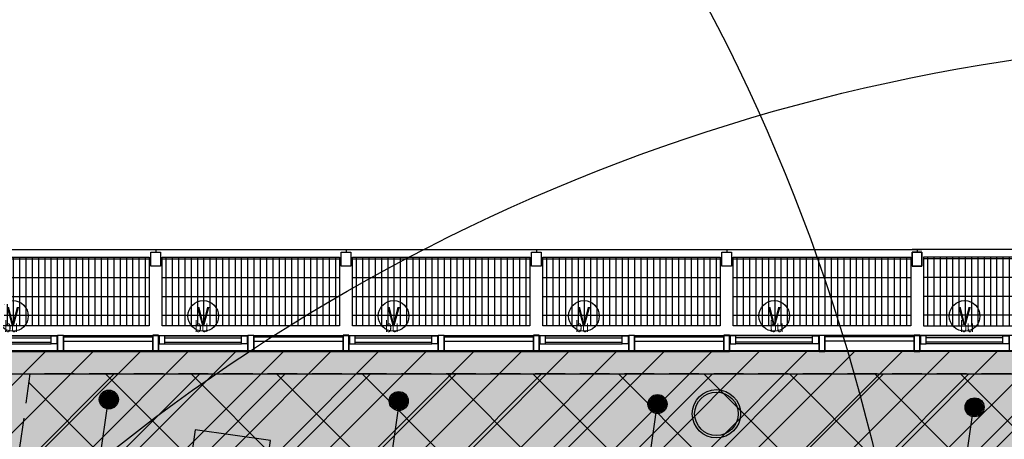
# Model space of a CAD drawing. Header units: millimetres. Extents: x -4107 to 114693, y -37499 to 54671.
# Tile 132 of 156: x 71792 to 82138, y 36177 to 40586. Entities that reach past the tile are written whole.
import ezdxf
from ezdxf.enums import TextEntityAlignment as Align

# ---------------------------------------------------------------- set-up
doc = ezdxf.new("R2010")
doc.units = ezdxf.units.MM
doc.header["$LTSCALE"] = 50
doc.linetypes.add('B0702', pattern=[4.6875, 3.125, -1.5625])
for name, color, linetype in [('FOK_ BRANDSLANGHASPELS', 2, 'Continuous'), ('FOK_08---_MAATVOERING', 2, 'Continuous'), ('FOK_22_BINNENWANDEN', 2, 'Continuous'), ('FOK_82_LOS MEUBILAIR', 1, 'Continuous'), ('XREF_06_PLAFOND$0$AA00VV4-_SOLID252', 254, 'Continuous'), ('XREF_06_Sprinkler installatie$0$WL$1----', 3, 'Continuous'), ('XREF_06_Sprinkler installatie$0$WL524---', 4, 'Continuous'), ('XREF_06_Sprinkler installatie$0$WL6516--', 4, 'Continuous'), ('XREF_06_werkset$0$AA23NH2-_STAAL', 242, 'Continuous'), ('XREF_06_werkset$0$AI28XH2-_STAAL', 1, 'Continuous'), ('XREF_06_werkset$0$AI31----_BUITENKOZ', 242, 'Continuous'), ('XREF_06_werkset$0$AI31XH4-_ALUMINIUM', 242, 'Continuous'), ('XREF_06_werkset$0$AI32XI--_HOUT', 242, 'Continuous'), ('XREF_06_werkset$0$AL$1A---_ALGEMEEN', 7, 'Continuous'), ('XREF_06_werkset$0$AL21RO0-_GLASPLAAT', 2, 'Continuous'), ('XREF_06_werkset$0$AL23NH2-_STAAL', 1, 'Continuous'), ('XREF_06_werkset$0$AL28XH2-_STAAL', 4, 'Continuous'), ('XREF_06_werkset$0$AL31----_BUITENKOZ', 2, 'Continuous'), ('XREF_06_werkset$0$AL31XH4-_ALUMINIUM', 2, 'Continuous'), ('XREF_06_werkset$0$AT$1A---_ALGEMEEN', 7, 'Continuous'), ('XREF_06_werkset$0$AT$8A---_HULPLIJNEN', 241, 'Continuous')]:
    doc.layers.add(name, color=color, linetype=linetype)
doc.styles.add('XREF_06_Sprinkler installatie$0$Standard', font='txt')
doc.styles.add('XREF_06_werkset$0$00_100', font='ABTPR.SHX', dxfattribs={"width": 0.8, "height": 120})
doc.styles.add('XREF_06_werkset$0$02_100', font='B-GBP.SHX', dxfattribs={"width": 0.8, "height": 250})

# ---------------------------------------------------------------- blocks, each defined once
blk = doc.blocks.new('XREF_06_Sprinkler installatie$0$SP-KOP02')
at = {"color": 0, "linetype": 'Continuous'}
for p, q in [((-0.87, -0.02), (0.02, 0.87)), ((-0.85, -0.22), (0.22, 0.85)), ((-0.84, 0.23), (-0.23, 0.84)), ((-0.79, -0.38), (0.38, 0.79)), ((-0.7, -0.52), (0.52, 0.7)), ((-0.6, -0.64), (0.64, 0.6)), ((-0.47, -0.74), (0.74, 0.47)), ((-0.32, -0.81), (0.81, 0.32)), ((-0.14, -0.86), (0.86, 0.14)), ((0.07, -0.87), (0.87, -0.07)), ((0.38, -0.79), (0.79, -0.38))]:
    blk.add_line(p, q, dxfattribs=at)
at = {"color": 0, "linetype": 'Continuous', "const_width": 0.875}
blk.add_lwpolyline([(-0.44, 0, 1), (0.44, 0, 1)], format="xyb", close=True, dxfattribs=at)
at = {"color": 0, "linetype": 'Continuous'}
for radius in [1, 0.875]:
    blk.add_circle((0, 0), radius, dxfattribs=at)
at = {"color": 0, "linetype": 'Continuous', "style": 'XREF_06_Sprinkler installatie$0$Standard', "flags": 1}
for tag, p in [('SP_MATCODE', (2, 2)), ('SP_TEMP', (2, -3)), ('SP_DOORL', (2, -5)), ('SP_KFACT', (2, -7)), ('SP_SPRHK', (2, -9)), ('SP_KLEP', (2, -11))]:
    blk.add_attdef(tag, p, '', height=1, dxfattribs=at)
blk = doc.blocks.new('XREF_06_Sprinkler installatie')
at = {"layer": 'XREF_06_Sprinkler installatie$0$WL$1----'}
h = blk.add_hatch(dxfattribs=at)
h.set_pattern_fill('JIS_WOOD', color=256, scale=500, style=0)
h.set_pattern_definition([(45, (0, -36464.7), (-250, 250), [])])
h.paths.add_polyline_path([(30744, 36095), (95371, 36095), (86389, -27328), (59723, -18674), (68741, 7764), (69242, 10785), (68849, 13406), (67639, 16024), (65646, 18160), (63178, 19545), (60388, 20131), (28895, 21976)], flags=16)
h.paths.add_polyline_path([(29854, 37109), (96538, 37109), (87224, -28665), (58654, -19393), (68002, 8015), (68350, 9912), (68461, 10706), (68321, 11469), (68230, 12766), (68109, 13218), (67907, 13527), (67399, 14921), (67173, 15065), (66710, 15980), (66021, 16693), (65105, 17592), (63975, 18326), (62833, 18842), (59823, 19384), (28024, 21253)])
blk.add_lwpolyline([(29854, 37109), (96538, 37109), (87224, -28665), (58654, -19393), (68002, 8015), (68350, 9912), (68461, 10706), (68321, 11469), (68230, 12766), (68109, 13218), (67907, 13527), (67399, 14921), (67173, 15065), (66710, 15980), (66021, 16693), (65105, 17592), (63975, 18326), (62833, 18842), (59823, 19384), (28024, 21253)], close=True, dxfattribs=at)
at = {"layer": 'XREF_06_Sprinkler installatie$0$WL524---'}
for p, q in [((72721, 36600), (72410, 34409)), ((75780, 36573), (75697, 35987)), ((78490, 36560), (78355, 35610)), ((81811, 36504), (81668, 35498))]:
    blk.add_line(p, q, dxfattribs=at)
at = {"layer": 'XREF_06_Sprinkler installatie$0$WL6516--', "xscale": 99.9999999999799, "yscale": 100, "zscale": 100, "rotation": 7.589429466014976}
for p in [(72729, 36595), (75775, 36579), (78494, 36547), (81826, 36513)]:
    blk.add_blockref('XREF_06_Sprinkler installatie$0$SP-KOP02', p, dxfattribs=at)
blk = doc.blocks.new('XREF_06_PLAFOND')
at = {"layer": 'XREF_06_PLAFOND$0$AA00VV4-_SOLID252'}
h = blk.add_hatch(color=256, dxfattribs=at)
edge = h.paths.add_edge_path()
edge.add_line((87220, -28653), (96531, 37100))
edge.add_line((96531, 37100), (29925, 37100))
edge.add_line((29925, 37100), (27765, 20607))
edge.add_line((27765, 20607), (31098, 20429))
edge.add_line((31098, 20429), (31103, 20519))
edge.add_line((31103, 20519), (31163, 20516))
edge.add_line((31163, 20516), (31182, 20830))
edge.add_line((31182, 20830), (60332, 19103))
edge.add_arc((59885, 10785), 8330, -18.8339, 86.9194, ccw=False)
edge.add_line((67769, 8096), (58457, -19219))
edge.add_line((58457, -19219), (58453, -19217))
edge.add_line((58453, -19217), (58423, -19307))
edge.add_line((58423, -19307), (87220, -28653))
edge = h.paths.add_edge_path(flags=16)
edge.add_arc((59885, 10785), 9330, 341.176, 446.6105)
edge.add_line((60436, 20099), (31243, 21828))
edge.add_line((31243, 21828), (28955, 21951))
edge.add_line((28955, 21951), (30807, 36095))
edge.add_line((30807, 36095), (95374, 36095))
edge.add_line((95374, 36095), (86393, -27328))
edge.add_line((86393, -27328), (59702, -18666))
edge.add_line((59702, -18666), (68716, 7775))
blk = doc.blocks.new('WP 1600-800')
at = {"linetype": 'Continuous'}
for p, q in [((569, 1600), (595, 1600)), ((569, 1600), (569, 1150)), ((648, 1600), (675, 1600)), ((648, 1600), (648, 1150)), ((701, 1636), (940, 1636)), ((940, 1564), (701, 1564)), ((966, 1600), (1022, 1600)), ((648, 1428), (620, 1428)), ((621, 1322), (648, 1322)), ((569, 1150), (595, 1150)), ((648, 1150), (675, 1150)), ((701, 1186), (940, 1186)), ((966, 1150), (1022, 1150)), ((936, 1113), (697, 1113))]:
    blk.add_line(p, q, dxfattribs=at)
blk.add_lwpolyline([(1134, 2275), (1934, 2275), (1934, 475), (1134, 475)], close=True)
for centre, radius, start, end in [((-349, 1375), 971, 346.5803, 13.4197), ((713, 1600), 37.7, 107.2856, 252.7144), ((929, 1600), 37.7, 287.2856, 72.7144), ((78, 1375), 971, 346.5803, 13.4197), ((711, 1149), 38.2, 104.3544, 248.7073), ((926, 1150), 38.2, 284.3544, 68.7073)]:
    blk.add_arc(centre, radius, start, end, dxfattribs=at)
blk = doc.blocks.new('XREF_06_werkset$0$281B508F')
for radius in [254, 229]:
    blk.add_circle((0, 0), radius)
blk = doc.blocks.new('XREF_06_werkset$0$V-H-28X00B_09145B1')
at = {"layer": 'XREF_06_werkset$0$AL28XH2-_STAAL'}
blk.add_blockref('XREF_06_werkset$0$281B508F', (79113, 36445), dxfattribs=at)
blk = doc.blocks.new('XREF_06_werkset$0$281KOF8D')
blk.add_lwpolyline([(-50, -75), (50, -75), (50, 75), (-50, 75)], close=True)
blk = doc.blocks.new('XREF_06_werkset$0$V-H-00-01ZX_09145B1')
at = {"layer": 'XREF_06_werkset$0$AA23NH2-_STAAL', "color": 13}
for p, q in [((67, 805), (1933, 805)), ((108, 820), (108, 100)), ((174, 820), (174, 100)), ((240, 820), (240, 100)), ((306, 820), (306, 100)), ((372, 820), (372, 100)), ((438, 820), (438, 100)), ((504, 820), (504, 100)), ((570, 820), (570, 100)), ((636, 820), (636, 100)), ((702, 820), (702, 100)), ((768, 820), (768, 100)), ((834, 820), (834, 100)), ((900, 820), (900, 100)), ((966, 820), (966, 100)), ((1032, 820), (1032, 100)), ((1098, 820), (1098, 100)), ((1164, 820), (1164, 100)), ((1230, 820), (1230, 100)), ((1296, 820), (1296, 100)), ((1362, 820), (1362, 100)), ((1428, 820), (1428, 100)), ((1494, 820), (1494, 100)), ((1560, 820), (1560, 100)), ((1626, 820), (1626, 100)), ((1692, 820), (1692, 100)), ((1758, 820), (1758, 100)), ((1824, 820), (1824, 100)), ((1890, 820), (1890, 100)), ((67, 607), (1933, 607)), ((67, 409), (1933, 409)), ((67, 211), (1933, 211))]:
    blk.add_line(p, q, dxfattribs=at)
at = {"layer": 'XREF_06_werkset$0$AI28XH2-_STAAL'}
for p, q in [((-50, 901), (50, 901)), ((1950, 901), (2050, 901))]:
    blk.add_line(p, q, dxfattribs=at)
at = {"layer": 'XREF_06_werkset$0$AL21RO0-_GLASPLAAT', "color": 3}
blk.add_lwpolyline([(0, 900), (2000, 900)], dxfattribs=at)
at = {"layer": 'XREF_06_werkset$0$AL23NH2-_STAAL'}
blk.add_lwpolyline([(1933, 100), (67, 100), (67, 820), (67, 820), (67, 820), (1933, 820), (1933, 100), (1933, 100)], close=True, dxfattribs=at)
at = {"layer": 'XREF_06_werkset$0$AL28XH2-_STAAL'}
for p, q in [((0, 901), (0, 875)), ((2000, 901), (2000, 875))]:
    blk.add_line(p, q, dxfattribs=at)
at = {"layer": 'XREF_06_werkset$0$AL28XH2-_STAAL', "xscale": -1}
for p in [(0, 800), (2000, 800)]:
    blk.add_blockref('XREF_06_werkset$0$281KOF8D', p, dxfattribs=at)
blk = doc.blocks.new('XREF_06_werkset$0$V-K-39-003Y_B09145W02')
at = {"color": 0, "linetype": 'ByBlock'}
blk.add_lwpolyline([(-60, -9), (-60, 161), (0, 161), (0, -9)], close=True, dxfattribs=at)
blk = doc.blocks.new('XREF_06_werkset$0$V-K-39-003_B09145W02')
at = {"color": 0, "linetype": 'ByBlock'}
blk.add_lwpolyline([(60, -9), (60, 161), (0, 161), (0, -9)], close=True, dxfattribs=at)
blk = doc.blocks.new('XREF_06_werkset$0$V-H-31-00K_B09145W02')
at = {"layer": 'XREF_06_werkset$0$AI31----_BUITENKOZ'}
for p, q in [((60, 80.5), (1000, 80.5)), ((60, -89.5), (1000, -89.5))]:
    blk.add_line(p, q, dxfattribs=at)
at = {"layer": 'XREF_06_werkset$0$AL31----_BUITENKOZ'}
for p, q in [((60, 65.5), (1000, 65.5)), ((60, 20.5), (1000, 20.5))]:
    blk.add_line(p, q, dxfattribs=at)
for name, p in [('XREF_06_werkset$0$V-K-39-003_B09145W02', (0, -80.5)), ('XREF_06_werkset$0$V-K-39-003Y_B09145W02', (1060, -80.5))]:
    blk.add_blockref(name, p, dxfattribs=at)
blk = doc.blocks.new('XREF_06_werkset$0$V-K-39-005Y_B09145W02')
at = {"color": 0}
blk.add_lwpolyline([(-67, 0), (-67, 85), (0, 85), (0, 0)], close=True, dxfattribs=at)
blk = doc.blocks.new('XREF_06_werkset$0$V-K-39-005_B09145W02')
at = {"color": 0}
blk.add_lwpolyline([(67, 0), (67, 85), (0, 85), (0, 0)], close=True, dxfattribs=at)
blk = doc.blocks.new('XREF_06_werkset$0$V-H-31-00J_B09145W02')
at = {"layer": 'XREF_06_werkset$0$AI31XH4-_ALUMINIUM'}
for p, q in [((60, 80), (1000, 80)), ((127, 76), (933, 76)), ((60, -90), (1000, -90)), ((127, -10), (933, -10))]:
    blk.add_line(p, q, dxfattribs=at)
at = {"layer": 'XREF_06_werkset$0$AL$1A---_ALGEMEEN'}
blk.add_circle((530, 284), 161, dxfattribs=at)
at = {"layer": 'XREF_06_werkset$0$AL31XH4-_ALUMINIUM'}
for p, q in [((127, 56), (933, 56)), ((127, 10), (933, 10))]:
    blk.add_line(p, q, dxfattribs=at)
for name, p in [('XREF_06_werkset$0$V-K-39-003_B09145W02', (0, -80)), ('XREF_06_werkset$0$V-K-39-003Y_B09145W02', (1060, -80))]:
    blk.add_blockref(name, p, dxfattribs=at)
at = {"layer": 'XREF_06_werkset$0$AL31XH4-_ALUMINIUM', "xscale": 0.8955223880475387}
for name, p in [('XREF_06_werkset$0$V-K-39-005_B09145W02', (67, -10)), ('XREF_06_werkset$0$V-K-39-005Y_B09145W02', (993, -10))]:
    blk.add_blockref(name, p, dxfattribs=at)
at = {"layer": 'XREF_06_werkset$0$AT$1A---_ALGEMEEN', "color": 7, "style": 'XREF_06_werkset$0$02_100', "width": 0.8}
blk.add_text('v', height=250, dxfattribs=at).set_placement((530, 313), align=Align.MIDDLE_CENTER)
at = {"layer": 'XREF_06_werkset$0$AT$8A---_HULPLIJNEN', "color": 1, "style": 'XREF_06_werkset$0$00_100', "width": 0.8}
blk.add_text('bu', height=120, dxfattribs=at).set_placement((440, 114))
blk = doc.blocks.new('XREF_06_werkset$0$V-H-31-00JY_B09145W02')
at = {"layer": 'XREF_06_werkset$0$AI31XH4-_ALUMINIUM'}
for p, q in [((-60, 80), (-1000, 80)), ((-127, 76), (-933, 76)), ((-60, -90), (-1000, -90)), ((-127, -10), (-933, -10))]:
    blk.add_line(p, q, dxfattribs=at)
at = {"layer": 'XREF_06_werkset$0$AL$1A---_ALGEMEEN'}
blk.add_circle((-530, 284), 161, dxfattribs=at)
at = {"layer": 'XREF_06_werkset$0$AL31XH4-_ALUMINIUM'}
for p, q in [((-127, 56), (-933, 56)), ((-127, 10), (-933, 10))]:
    blk.add_line(p, q, dxfattribs=at)
for name, p in [('XREF_06_werkset$0$V-K-39-003_B09145W02', (-1060, -80)), ('XREF_06_werkset$0$V-K-39-003Y_B09145W02', (0, -80))]:
    blk.add_blockref(name, p, dxfattribs=at)
at = {"layer": 'XREF_06_werkset$0$AL31XH4-_ALUMINIUM', "xscale": 0.8955223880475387}
for name, p in [('XREF_06_werkset$0$V-K-39-005_B09145W02', (-993, -10)), ('XREF_06_werkset$0$V-K-39-005Y_B09145W02', (-67, -10))]:
    blk.add_blockref(name, p, dxfattribs=at)
at = {"layer": 'XREF_06_werkset$0$AT$1A---_ALGEMEEN', "color": 7, "style": 'XREF_06_werkset$0$02_100', "width": 0.8}
blk.add_text('v', height=250, dxfattribs=at).set_placement((-530, 313), align=Align.MIDDLE_CENTER)
at = {"layer": 'XREF_06_werkset$0$AT$8A---_HULPLIJNEN', "color": 1, "style": 'XREF_06_werkset$0$00_100', "width": 0.8}
blk.add_text('bu', height=120, dxfattribs=at).set_placement((-577, 114))
blk = doc.blocks.new('XREF_06_werkset$0$V-H-31-00KY_B09145W02')
at = {"layer": 'XREF_06_werkset$0$AI31----_BUITENKOZ'}
for p, q in [((-60, 80.5), (-1000, 80.5)), ((-60, -89.5), (-1000, -89.5))]:
    blk.add_line(p, q, dxfattribs=at)
at = {"layer": 'XREF_06_werkset$0$AL31----_BUITENKOZ'}
for p, q in [((-60, 65.5), (-1000, 65.5)), ((-60, 20.5), (-1000, 20.5))]:
    blk.add_line(p, q, dxfattribs=at)
for name, p in [('XREF_06_werkset$0$V-K-39-003_B09145W02', (-1060, -80.5)), ('XREF_06_werkset$0$V-K-39-003Y_B09145W02', (0, -80.5))]:
    blk.add_blockref(name, p, dxfattribs=at)
blk = doc.blocks.new('XREF_06_werkset$0$V-H-00-01ZS_09145B1')
at = {"layer": 'XREF_06_werkset$0$AA23NH2-_STAAL', "color": 13}
for p, q in [((-67, 805), (-1933, 805)), ((-1890, 820), (-1890, 100)), ((-1824, 820), (-1824, 100)), ((-1758, 820), (-1758, 100)), ((-1692, 820), (-1692, 100)), ((-1626, 820), (-1626, 100)), ((-1560, 820), (-1560, 100)), ((-1494, 820), (-1494, 100)), ((-1428, 820), (-1428, 100)), ((-1362, 820), (-1362, 100)), ((-1296, 820), (-1296, 100)), ((-1230, 820), (-1230, 100)), ((-1164, 820), (-1164, 100)), ((-1098, 820), (-1098, 100)), ((-1032, 820), (-1032, 100)), ((-966, 820), (-966, 100)), ((-900, 820), (-900, 100)), ((-834, 820), (-834, 100)), ((-768, 820), (-768, 100)), ((-702, 820), (-702, 100)), ((-636, 820), (-636, 100)), ((-570, 820), (-570, 100)), ((-504, 820), (-504, 100)), ((-438, 820), (-438, 100)), ((-372, 820), (-372, 100)), ((-306, 820), (-306, 100)), ((-240, 820), (-240, 100)), ((-174, 820), (-174, 100)), ((-108, 820), (-108, 100)), ((-67, 607), (-1933, 607)), ((-67, 409), (-1933, 409)), ((-67, 211), (-1933, 211))]:
    blk.add_line(p, q, dxfattribs=at)
at = {"layer": 'XREF_06_werkset$0$AI28XH2-_STAAL'}
for p, q in [((-1950, 901), (-2050, 901)), ((50, 901), (-50, 901))]:
    blk.add_line(p, q, dxfattribs=at)
at = {"layer": 'XREF_06_werkset$0$AL21RO0-_GLASPLAAT', "color": 3}
blk.add_lwpolyline([(0, 900), (-2000, 900)], dxfattribs=at)
at = {"layer": 'XREF_06_werkset$0$AL23NH2-_STAAL'}
blk.add_lwpolyline([(-1933, 100), (-67, 100), (-67, 820), (-67, 820), (-67, 820), (-1933, 820), (-1933, 100), (-1933, 100)], close=True, dxfattribs=at)
at = {"layer": 'XREF_06_werkset$0$AL28XH2-_STAAL'}
for p, q in [((-2000, 901), (-2000, 875)), ((0, 901), (0, 875))]:
    blk.add_line(p, q, dxfattribs=at)
for p in [(-2000, 800), (0, 800)]:
    blk.add_blockref('XREF_06_werkset$0$281KOF8D', p, dxfattribs=at)
blk = doc.blocks.new('XREF_06_werkset')
at = {"layer": 'XREF_06_werkset$0$AI31----_BUITENKOZ'}
for p, q in [((80251, 37270), (81191, 37270)), ((81191, 37270), (82131, 37270))]:
    blk.add_line(p, q, dxfattribs=at)
at = {"layer": 'XREF_06_werkset$0$AI32XI--_HOUT'}
blk.add_line((30071, 36865), (96260, 36864), dxfattribs=at)
for name, p in [('XREF_06_werkset$0$V-H-00-01ZX_09145B1', (71221, 37270)), ('XREF_06_werkset$0$V-H-00-01ZX_09145B1', (73221, 37270)), ('XREF_06_werkset$0$V-H-00-01ZX_09145B1', (75221, 37270)), ('XREF_06_werkset$0$V-H-00-01ZX_09145B1', (77221, 37270)), ('XREF_06_werkset$0$V-H-00-01ZX_09145B1', (79221, 37270)), ('XREF_06_werkset$0$V-H-00-01ZS_09145B1', (83221, 37270)), ('XREF_06_werkset$0$V-H-31-00J_B09145W02', (71191, 37189)), ('XREF_06_werkset$0$V-H-31-00J_B09145W02', (73191, 37189)), ('XREF_06_werkset$0$V-H-31-00J_B09145W02', (75191, 37189)), ('XREF_06_werkset$0$V-H-31-00J_B09145W02', (77191, 37189)), ('XREF_06_werkset$0$V-H-31-00JY_B09145W02', (80251, 37189)), ('XREF_06_werkset$0$V-H-31-00JY_B09145W02', (82251, 37189)), ('XREF_06_werkset$0$V-H-31-00K_B09145W02', (72191, 37189)), ('XREF_06_werkset$0$V-H-31-00K_B09145W02', (74191, 37189)), ('XREF_06_werkset$0$V-H-31-00K_B09145W02', (76191, 37189)), ('XREF_06_werkset$0$V-H-31-00K_B09145W02', (78191, 37189)), ('XREF_06_werkset$0$V-H-31-00KY_B09145W02', (81251, 37189)), ('XREF_06_werkset$0$V-H-28X00B_09145B1', (0, 0))]:
    blk.add_blockref(name, p)
blk = doc.blocks.new('A$C4D8164B4')
at = {"layer": 'FOK_ BRANDSLANGHASPELS', "color": 2}
blk.add_circle((20000, 20000), 20000, dxfattribs=at)

msp = doc.modelspace()

# ---------------------------------------------------------------- hatches: boundary and pattern name
at = {"layer": 'FOK_08---_MAATVOERING'}
h = msp.add_hatch(dxfattribs=at)
h.set_pattern_fill('ANSI37', color=254, scale=200, style=0)
h.paths.add_polyline_path([(71899.9, 36864.5), (70877.8, 29646.3), (82363.2, 28019.8), (83615.7, 36864.4)])

# ---------------------------------------------------------------- linework, layer by layer
at = {"layer": 'FOK_08---_MAATVOERING', "color": 13, "linetype": 'B0702', "ltscale": 2}
msp.add_lwpolyline([(71899.9, 36864.5), (70877.8, 29646.3), (82363.2, 28019.8), (83615.7, 36864.4), (71899.9, 36864.5)], dxfattribs=at)

# ---------------------------------------------------------------- block references
for name in ['XREF_06_werkset', 'XREF_06_PLAFOND', 'XREF_06_PLAFOND', 'XREF_06_Sprinkler installatie', 'XREF_06_Sprinkler installatie']:
    msp.add_blockref(name, (0, 0))
at = {"layer": 'FOK_22_BINNENWANDEN', "color": 5}
for p in [(41313.6, 11409.4), (65187.1, 382.2)]:
    msp.add_blockref('A$C4D8164B4', p, dxfattribs=at)
at = {"layer": 'FOK_82_LOS MEUBILAIR', "xscale": -1, "rotation": 171.9400000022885}
msp.add_blockref('WP 1600-800', (72578.3, 36904.4), dxfattribs=at)

doc.saveas('drawing.dxf')
